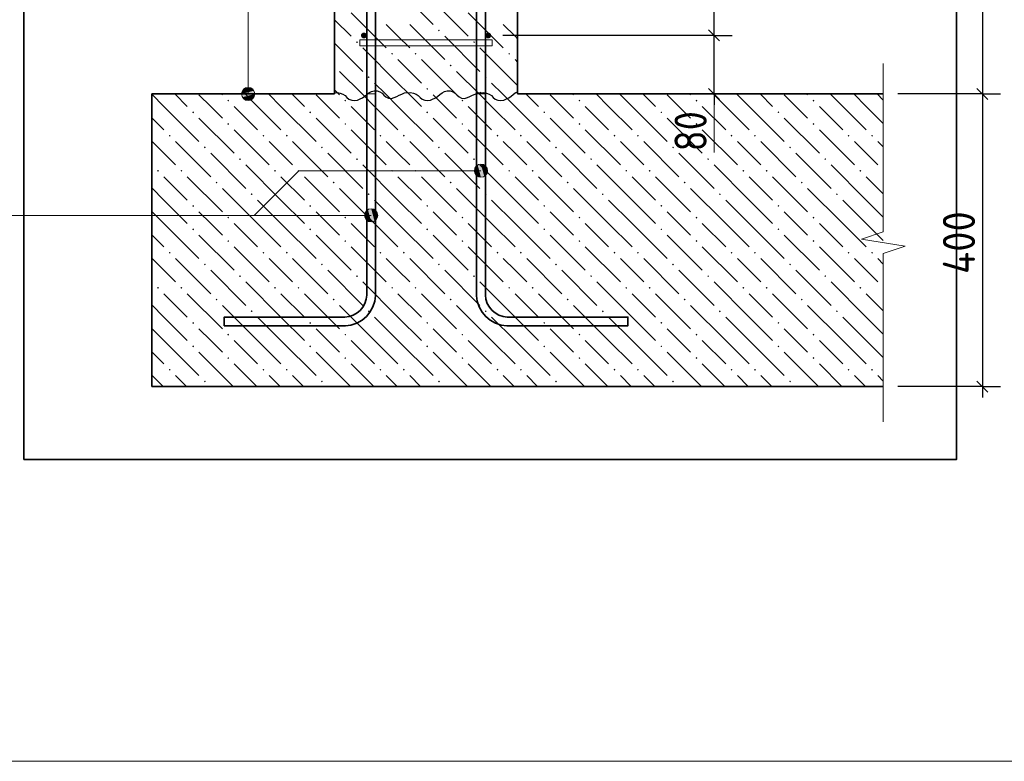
# Model space of a CAD drawing. Header units: millimetres. Extents: x 0 to 42000, y 0 to 29700.
# Tile 3 of 23: x 4718 to 11448, y 6741 to 11811. Entities that reach past the tile are written whole.
import ezdxf

# ---------------------------------------------------------------- set-up
doc = ezdxf.new("R2010")
doc.units = ezdxf.units.MM
for name, color, linetype, lineweight in [('Standard', 7, 'Continuous', 25), ('Выпуски арматуры Г-обр.', 52, 'Continuous', 25), ('ЖБ Плита Фундамента верхний уровень', 7, 'Continuous', 35), ('ЖБ Стена верхний уровень', 7, 'Continuous', 35), ('Позиционная метка линия выноска', 7, 'Continuous', 13), ('Примечания', 7, 'Continuous', 13), ('Стена фоновая арматура У1', 7, 'Continuous', 18), ('Стена фоновая арматура Х1', 7, 'Continuous', 35), ('Стена фоновая затяжка С-обр.', 52, 'Continuous', 25)]:
    doc.layers.add(name, color=color, linetype=linetype, lineweight=lineweight)
doc.styles.add('ISOCPEUR', font='txt')

msp = doc.modelspace()

# ---------------------------------------------------------------- hatches: boundary and pattern name
at = {"layer": 'ЖБ Плита Фундамента верхний уровень', "linetype": 'Continuous', "lineweight": 18, "transparency": 33554687}
for points in [[(6137.3, 11257.9), (6143.8, 11264.4), (6150.3, 11257.9), (6143.8, 11251.4)], [(6937.3, 11257.9), (6943.8, 11264.4), (6950.3, 11257.9), (6943.8, 11251.4)], [(7737.3, 11257.9), (7743.8, 11264.4), (7750.3, 11257.9), (7743.8, 11251.4)], [(8537.3, 11257.9), (8543.8, 11264.4), (8550.3, 11257.9), (8543.8, 11251.4)], [(9337.3, 11257.9), (9343.8, 11264.4), (9350.3, 11257.9), (9343.8, 11251.4)], [(10137.3, 11257.9), (10143.8, 11264.4), (10150.3, 11257.9), (10143.8, 11251.4)], [(5897.3, 11177.9), (5903.8, 11184.4), (5910.3, 11177.9), (5903.8, 11171.4)], [(6697.3, 11177.9), (6703.8, 11184.4), (6710.3, 11177.9), (6703.8, 11171.4)], [(7497.3, 11177.9), (7503.8, 11184.4), (7510.3, 11177.9), (7503.8, 11171.4)], [(8297.3, 11177.9), (8303.8, 11184.4), (8310.3, 11177.9), (8303.8, 11171.4)], [(9097.3, 11177.9), (9103.8, 11184.4), (9110.3, 11177.9), (9103.8, 11171.4)], [(9897.3, 11177.9), (9903.8, 11184.4), (9910.3, 11177.9), (9903.8, 11171.4)], [(6137.3, 11097.9), (6143.8, 11104.4), (6150.3, 11097.9), (6143.8, 11091.4)], [(6937.3, 11097.9), (6943.8, 11104.4), (6950.3, 11097.9), (6943.8, 11091.4)], [(7737.3, 11097.9), (7743.8, 11104.4), (7750.3, 11097.9), (7743.8, 11091.4)], [(8537.3, 11097.9), (8543.8, 11104.4), (8550.3, 11097.9), (8543.8, 11091.4)], [(9337.3, 11097.9), (9343.8, 11104.4), (9350.3, 11097.9), (9343.8, 11091.4)], [(10137.3, 11097.9), (10143.8, 11104.4), (10150.3, 11097.9), (10143.8, 11091.4)], [(5737.3, 11017.9), (5743.8, 11024.4), (5750.3, 11017.9), (5743.8, 11011.4)], [(6377.3, 11017.9), (6383.8, 11024.4), (6390.3, 11017.9), (6383.8, 11011.4)], [(6537.3, 11017.9), (6543.8, 11024.4), (6550.3, 11017.9), (6543.8, 11011.4)], [(7177.3, 11017.9), (7183.8, 11024.4), (7190.3, 11017.9), (7183.8, 11011.4)], [(7337.3, 11017.9), (7343.8, 11024.4), (7350.3, 11017.9), (7343.8, 11011.4)], [(7977.3, 11017.9), (7983.8, 11024.4), (7990.3, 11017.9), (7983.8, 11011.4)], [(8137.3, 11017.9), (8143.8, 11024.4), (8150.3, 11017.9), (8143.8, 11011.4)], [(8777.3, 11017.9), (8783.8, 11024.4), (8790.3, 11017.9), (8783.8, 11011.4)], [(8937.3, 11017.9), (8943.8, 11024.4), (8950.3, 11017.9), (8943.8, 11011.4)], [(9577.3, 11017.9), (9583.8, 11024.4), (9590.3, 11017.9), (9583.8, 11011.4)], [(9737.3, 11017.9), (9743.8, 11024.4), (9750.3, 11017.9), (9743.8, 11011.4)], [(10377.3, 11017.9), (10383.8, 11024.4), (10390.3, 11017.9), (10383.8, 11011.4)], [(10537.3, 11017.9), (10543.8, 11024.4), (10550.3, 11017.9), (10543.8, 11011.4)], [(5977.3, 10937.9), (5983.8, 10944.4), (5990.3, 10937.9), (5983.8, 10931.4)], [(6777.3, 10937.9), (6783.8, 10944.4), (6790.3, 10937.9), (6783.8, 10931.4)], [(7577.3, 10937.9), (7583.8, 10944.4), (7590.3, 10937.9), (7583.8, 10931.4)], [(8377.3, 10937.9), (8383.8, 10944.4), (8390.3, 10937.9), (8383.8, 10931.4)], [(9177.3, 10937.9), (9183.8, 10944.4), (9190.3, 10937.9), (9183.8, 10931.4)], [(9977.3, 10937.9), (9983.8, 10944.4), (9990.3, 10937.9), (9983.8, 10931.4)], [(6217.3, 10857.9), (6223.8, 10864.4), (6230.3, 10857.9), (6223.8, 10851.4)], [(7017.3, 10857.9), (7023.8, 10864.4), (7030.3, 10857.9), (7023.8, 10851.4)], [(7817.3, 10857.9), (7823.8, 10864.4), (7830.3, 10857.9), (7823.8, 10851.4)], [(8617.3, 10857.9), (8623.8, 10864.4), (8630.3, 10857.9), (8623.8, 10851.4)], [(9417.3, 10857.9), (9423.8, 10864.4), (9430.3, 10857.9), (9423.8, 10851.4)], [(10217.3, 10857.9), (10223.8, 10864.4), (10230.3, 10857.9), (10223.8, 10851.4)], [(5657.3, 10777.9), (5663.8, 10784.4), (5670.3, 10777.9), (5663.8, 10771.4)], [(5817.3, 10777.9), (5823.8, 10784.4), (5830.3, 10777.9), (5823.8, 10771.4)], [(6457.3, 10777.9), (6463.8, 10784.4), (6470.3, 10777.9), (6463.8, 10771.4)], [(6617.3, 10777.9), (6623.8, 10784.4), (6630.3, 10777.9), (6623.8, 10771.4)], [(7257.3, 10777.9), (7263.8, 10784.4), (7270.3, 10777.9), (7263.8, 10771.4)], [(7417.3, 10777.9), (7423.8, 10784.4), (7430.3, 10777.9), (7423.8, 10771.4)], [(8057.3, 10777.9), (8063.8, 10784.4), (8070.3, 10777.9), (8063.8, 10771.4)], [(8217.3, 10777.9), (8223.8, 10784.4), (8230.3, 10777.9), (8223.8, 10771.4)], [(8857.3, 10777.9), (8863.8, 10784.4), (8870.3, 10777.9), (8863.8, 10771.4)], [(9017.3, 10777.9), (9023.8, 10784.4), (9030.3, 10777.9), (9023.8, 10771.4)], [(9657.3, 10777.9), (9663.8, 10784.4), (9670.3, 10777.9), (9663.8, 10771.4)], [(9817.3, 10777.9), (9823.8, 10784.4), (9830.3, 10777.9), (9823.8, 10771.4)], [(10457.3, 10777.9), (10463.8, 10784.4), (10470.3, 10777.9), (10463.8, 10771.4)], [(10617.3, 10777.9), (10620.9, 10781.5), (10620.9, 10774.3)], [(6057.3, 10697.9), (6063.8, 10704.4), (6070.3, 10697.9), (6063.8, 10691.4)], [(6857.3, 10697.9), (6863.8, 10704.4), (6870.3, 10697.9), (6863.8, 10691.4)], [(7657.3, 10697.9), (7663.8, 10704.4), (7670.3, 10697.9), (7663.8, 10691.4)], [(8457.3, 10697.9), (8463.8, 10704.4), (8470.3, 10697.9), (8463.8, 10691.4)], [(9257.3, 10697.9), (9263.8, 10704.4), (9270.3, 10697.9), (9263.8, 10691.4)], [(10057.3, 10697.9), (10063.8, 10704.4), (10070.3, 10697.9), (10063.8, 10691.4)], [(6297.3, 10617.9), (6303.8, 10624.4), (6310.3, 10617.9), (6303.8, 10611.4)], [(7097.3, 10617.9), (7103.8, 10624.4), (7110.3, 10617.9), (7103.8, 10611.4)], [(7897.3, 10617.9), (7903.8, 10624.4), (7910.3, 10617.9), (7903.8, 10611.4)], [(8697.3, 10617.9), (8703.8, 10624.4), (8710.3, 10617.9), (8703.8, 10611.4)], [(9497.3, 10617.9), (9503.8, 10624.4), (9510.3, 10617.9), (9503.8, 10611.4)], [(10297.3, 10617.9), (10303.8, 10624.4), (10310.3, 10617.9), (10303.8, 10611.4)], [(5897.3, 10537.9), (5903.8, 10544.4), (5910.3, 10537.9), (5903.8, 10531.4)], [(6697.3, 10537.9), (6703.8, 10544.4), (6710.3, 10537.9), (6703.8, 10531.4)], [(7497.3, 10537.9), (7503.8, 10544.4), (7510.3, 10537.9), (7503.8, 10531.4)], [(8297.3, 10537.9), (8303.8, 10544.4), (8310.3, 10537.9), (8303.8, 10531.4)], [(9097.3, 10537.9), (9103.8, 10544.4), (9110.3, 10537.9), (9103.8, 10531.4)], [(9897.3, 10537.9), (9903.8, 10544.4), (9910.3, 10537.9), (9903.8, 10531.4)], [(6137.3, 10457.9), (6143.8, 10464.4), (6150.3, 10457.9), (6143.8, 10451.4)], [(6937.3, 10457.9), (6943.8, 10464.4), (6950.3, 10457.9), (6943.8, 10451.4)], [(7737.3, 10457.9), (7743.8, 10464.4), (7750.3, 10457.9), (7743.8, 10451.4)], [(8537.3, 10457.9), (8543.8, 10464.4), (8550.3, 10457.9), (8543.8, 10451.4)], [(9337.3, 10457.9), (9343.8, 10464.4), (9350.3, 10457.9), (9343.8, 10451.4)], [(10137.3, 10457.9), (10143.8, 10464.4), (10150.3, 10457.9), (10143.8, 10451.4)], [(5897.3, 10377.9), (5903.8, 10384.4), (5910.3, 10377.9), (5903.8, 10371.4)], [(6697.3, 10377.9), (6703.8, 10384.4), (6710.3, 10377.9), (6703.8, 10371.4)], [(7497.3, 10377.9), (7503.8, 10384.4), (7510.3, 10377.9), (7503.8, 10371.4)], [(8297.3, 10377.9), (8303.8, 10384.4), (8310.3, 10377.9), (8303.8, 10371.4)], [(9097.3, 10377.9), (9103.8, 10384.4), (9110.3, 10377.9), (9103.8, 10371.4)], [(9897.3, 10377.9), (9903.8, 10384.4), (9910.3, 10377.9), (9903.8, 10371.4)], [(6137.3, 10297.9), (6143.8, 10304.4), (6150.3, 10297.9), (6143.8, 10291.4)], [(6937.3, 10297.9), (6943.8, 10304.4), (6950.3, 10297.9), (6943.8, 10291.4)], [(7737.3, 10297.9), (7743.8, 10304.4), (7750.3, 10297.9), (7743.8, 10291.4)], [(8537.3, 10297.9), (8543.8, 10304.4), (8550.3, 10297.9), (8543.8, 10291.4)], [(9337.3, 10297.9), (9343.8, 10304.4), (9350.3, 10297.9), (9343.8, 10291.4)], [(10137.3, 10297.9), (10143.8, 10304.4), (10150.3, 10297.9), (10143.8, 10291.4)], [(5737.3, 10217.9), (5743.8, 10224.4), (5750.3, 10217.9), (5743.8, 10211.4)], [(6377.3, 10217.9), (6383.8, 10224.4), (6390.3, 10217.9), (6383.8, 10211.4)], [(6537.3, 10217.9), (6543.8, 10224.4), (6550.3, 10217.9), (6543.8, 10211.4)], [(7177.3, 10217.9), (7183.8, 10224.4), (7190.3, 10217.9), (7183.8, 10211.4)], [(7337.3, 10217.9), (7343.8, 10224.4), (7350.3, 10217.9), (7343.8, 10211.4)], [(7977.3, 10217.9), (7983.8, 10224.4), (7990.3, 10217.9), (7983.8, 10211.4)], [(8137.3, 10217.9), (8143.8, 10224.4), (8150.3, 10217.9), (8143.8, 10211.4)], [(8777.3, 10217.9), (8783.8, 10224.4), (8790.3, 10217.9), (8783.8, 10211.4)], [(8937.3, 10217.9), (8943.8, 10224.4), (8950.3, 10217.9), (8943.8, 10211.4)], [(9577.3, 10217.9), (9583.8, 10224.4), (9590.3, 10217.9), (9583.8, 10211.4)], [(9737.3, 10217.9), (9743.8, 10224.4), (9750.3, 10217.9), (9743.8, 10211.4)], [(10377.3, 10217.9), (10383.8, 10224.4), (10390.3, 10217.9), (10383.8, 10211.4)], [(10537.3, 10217.9), (10543.8, 10224.4), (10550.3, 10217.9), (10543.8, 10211.4)], [(5977.3, 10137.9), (5983.8, 10144.4), (5990.3, 10137.9), (5983.8, 10131.4)], [(6777.3, 10137.9), (6783.8, 10144.4), (6790.3, 10137.9), (6783.8, 10131.4)], [(7577.3, 10137.9), (7583.8, 10144.4), (7590.3, 10137.9), (7583.8, 10131.4)], [(8377.3, 10137.9), (8383.8, 10144.4), (8390.3, 10137.9), (8383.8, 10131.4)], [(9177.3, 10137.9), (9183.8, 10144.4), (9190.3, 10137.9), (9183.8, 10131.4)], [(9977.3, 10137.9), (9983.8, 10144.4), (9990.3, 10137.9), (9983.8, 10131.4)], [(6217.3, 10057.9), (6223.8, 10064.4), (6230.3, 10057.9), (6223.8, 10051.4)], [(7017.3, 10057.9), (7023.8, 10064.4), (7030.3, 10057.9), (7023.8, 10051.4)], [(7817.3, 10057.9), (7823.8, 10064.4), (7830.3, 10057.9), (7823.8, 10051.4)], [(8617.3, 10057.9), (8623.8, 10064.4), (8630.3, 10057.9), (8623.8, 10051.4)], [(9417.3, 10057.9), (9423.8, 10064.4), (9430.3, 10057.9), (9423.8, 10051.4)], [(10217.3, 10057.9), (10223.8, 10064.4), (10230.3, 10057.9), (10223.8, 10051.4)], [(5657.3, 9977.9), (5663.8, 9984.4), (5670.3, 9977.9), (5663.8, 9971.4)], [(5817.3, 9977.9), (5823.8, 9984.4), (5830.3, 9977.9), (5823.8, 9971.4)], [(6457.3, 9977.9), (6463.8, 9984.4), (6470.3, 9977.9), (6463.8, 9971.4)], [(6617.3, 9977.9), (6623.8, 9984.4), (6630.3, 9977.9), (6623.8, 9971.4)], [(7257.3, 9977.9), (7263.8, 9984.4), (7270.3, 9977.9), (7263.8, 9971.4)], [(7417.3, 9977.9), (7423.8, 9984.4), (7430.3, 9977.9), (7423.8, 9971.4)], [(8057.3, 9977.9), (8063.8, 9984.4), (8070.3, 9977.9), (8063.8, 9971.4)], [(8217.3, 9977.9), (8223.8, 9984.4), (8230.3, 9977.9), (8223.8, 9971.4)], [(8857.3, 9977.9), (8863.8, 9984.4), (8870.3, 9977.9), (8863.8, 9971.4)], [(9017.3, 9977.9), (9023.8, 9984.4), (9030.3, 9977.9), (9023.8, 9971.4)], [(9657.3, 9977.9), (9663.8, 9984.4), (9670.3, 9977.9), (9663.8, 9971.4)], [(9817.3, 9977.9), (9823.8, 9984.4), (9830.3, 9977.9), (9823.8, 9971.4)], [(10457.3, 9977.9), (10463.8, 9984.4), (10470.3, 9977.9), (10463.8, 9971.4)], [(10617.3, 9977.9), (10620.9, 9981.5), (10620.9, 9974.3)], [(6057.3, 9897.9), (6063.8, 9904.4), (6070.3, 9897.9), (6063.8, 9891.4)], [(6857.3, 9897.9), (6863.8, 9904.4), (6870.3, 9897.9), (6863.8, 9891.4)], [(7657.3, 9897.9), (7663.8, 9904.4), (7670.3, 9897.9), (7663.8, 9891.4)], [(8457.3, 9897.9), (8463.8, 9904.4), (8470.3, 9897.9), (8463.8, 9891.4)], [(9257.3, 9897.9), (9263.8, 9904.4), (9270.3, 9897.9), (9263.8, 9891.4)], [(10057.3, 9897.9), (10063.8, 9904.4), (10070.3, 9897.9), (10063.8, 9891.4)], [(6297.3, 9817.9), (6303.8, 9824.4), (6310.3, 9817.9), (6303.8, 9811.4)], [(7097.3, 9817.9), (7103.8, 9824.4), (7110.3, 9817.9), (7103.8, 9811.4)], [(7897.3, 9817.9), (7903.8, 9824.4), (7910.3, 9817.9), (7903.8, 9811.4)], [(8697.3, 9817.9), (8703.8, 9824.4), (8710.3, 9817.9), (8703.8, 9811.4)], [(9497.3, 9817.9), (9503.8, 9824.4), (9510.3, 9817.9), (9503.8, 9811.4)], [(10297.3, 9817.9), (10303.8, 9824.4), (10310.3, 9817.9), (10303.8, 9811.4)], [(5897.3, 9737.9), (5903.8, 9744.4), (5910.3, 9737.9), (5903.8, 9731.4)], [(6697.3, 9737.9), (6703.8, 9744.4), (6710.3, 9737.9), (6703.8, 9731.4)], [(7497.3, 9737.9), (7503.8, 9744.4), (7510.3, 9737.9), (7503.8, 9731.4)], [(8297.3, 9737.9), (8303.8, 9744.4), (8310.3, 9737.9), (8303.8, 9731.4)], [(9097.3, 9737.9), (9103.8, 9744.4), (9110.3, 9737.9), (9103.8, 9731.4)], [(9897.3, 9737.9), (9903.8, 9744.4), (9910.3, 9737.9), (9903.8, 9731.4)], [(6137.3, 9657.9), (6143.8, 9664.4), (6150.3, 9657.9), (6143.8, 9651.4)], [(6937.3, 9657.9), (6943.8, 9664.4), (6950.3, 9657.9), (6943.8, 9651.4)], [(7737.3, 9657.9), (7743.8, 9664.4), (7750.3, 9657.9), (7743.8, 9651.4)], [(8537.3, 9657.9), (8543.8, 9664.4), (8550.3, 9657.9), (8543.8, 9651.4)], [(9337.3, 9657.9), (9343.8, 9664.4), (9350.3, 9657.9), (9343.8, 9651.4)], [(10137.3, 9657.9), (10143.8, 9664.4), (10150.3, 9657.9), (10143.8, 9651.4)], [(5897.3, 9577.9), (5903.8, 9584.4), (5910.3, 9577.9), (5903.8, 9571.4)], [(6697.3, 9577.9), (6703.8, 9584.4), (6710.3, 9577.9), (6703.8, 9571.4)], [(7497.3, 9577.9), (7503.8, 9584.4), (7510.3, 9577.9), (7503.8, 9571.4)], [(8297.3, 9577.9), (8303.8, 9584.4), (8310.3, 9577.9), (8303.8, 9571.4)], [(9097.3, 9577.9), (9103.8, 9584.4), (9110.3, 9577.9), (9103.8, 9571.4)], [(9897.3, 9577.9), (9903.8, 9584.4), (9910.3, 9577.9), (9903.8, 9571.4)], [(6137.3, 9497.9), (6143.8, 9504.4), (6150.3, 9497.9), (6143.8, 9491.4)], [(6937.3, 9497.9), (6943.8, 9504.4), (6950.3, 9497.9), (6943.8, 9491.4)], [(7737.3, 9497.9), (7743.8, 9504.4), (7750.3, 9497.9), (7743.8, 9491.4)], [(8537.3, 9497.9), (8543.8, 9504.4), (8550.3, 9497.9), (8543.8, 9491.4)], [(9337.3, 9497.9), (9343.8, 9504.4), (9350.3, 9497.9), (9343.8, 9491.4)], [(10137.3, 9497.9), (10143.8, 9504.4), (10150.3, 9497.9), (10143.8, 9491.4)], [(5737.3, 9417.9), (5743.8, 9424.4), (5750.3, 9417.9), (5743.8, 9411.4)], [(6377.3, 9417.9), (6383.8, 9424.4), (6390.3, 9417.9), (6383.8, 9411.4)], [(6537.3, 9417.9), (6543.8, 9424.4), (6550.3, 9417.9), (6543.8, 9411.4)], [(7177.3, 9417.9), (7183.8, 9424.4), (7190.3, 9417.9), (7183.8, 9411.4)], [(7337.3, 9417.9), (7343.8, 9424.4), (7350.3, 9417.9), (7343.8, 9411.4)], [(7977.3, 9417.9), (7983.8, 9424.4), (7990.3, 9417.9), (7983.8, 9411.4)], [(8137.3, 9417.9), (8143.8, 9424.4), (8150.3, 9417.9), (8143.8, 9411.4)], [(8777.3, 9417.9), (8783.8, 9424.4), (8790.3, 9417.9), (8783.8, 9411.4)], [(8937.3, 9417.9), (8943.8, 9424.4), (8950.3, 9417.9), (8943.8, 9411.4)], [(9577.3, 9417.9), (9583.8, 9424.4), (9590.3, 9417.9), (9583.8, 9411.4)], [(9737.3, 9417.9), (9743.8, 9424.4), (9750.3, 9417.9), (9743.8, 9411.4)], [(10377.3, 9417.9), (10383.8, 9424.4), (10390.3, 9417.9), (10383.8, 9411.4)], [(10537.3, 9417.9), (10543.8, 9424.4), (10550.3, 9417.9), (10543.8, 9411.4)], [(5977.3, 9337.9), (5983.8, 9344.4), (5990.3, 9337.9), (5983.8, 9331.4)], [(6777.3, 9337.9), (6783.8, 9344.4), (6790.3, 9337.9), (6783.8, 9331.4)], [(7577.3, 9337.9), (7583.8, 9344.4), (7590.3, 9337.9), (7583.8, 9331.4)], [(8377.3, 9337.9), (8383.8, 9344.4), (8390.3, 9337.9), (8383.8, 9331.4)], [(9177.3, 9337.9), (9183.8, 9344.4), (9190.3, 9337.9), (9183.8, 9331.4)], [(9977.3, 9337.9), (9983.8, 9344.4), (9990.3, 9337.9), (9983.8, 9331.4)]]:
    msp.add_hatch(color=7, dxfattribs=at).paths.add_polyline_path(points, flags=16)
at = {"layer": 'ЖБ Стена верхний уровень', "linetype": 'Continuous', "lineweight": 18, "transparency": 33554687}
for points in [[(7577.3, 11737.9), (7583.8, 11744.4), (7590.3, 11737.9), (7583.8, 11731.4)], [(7017.3, 11657.9), (7023.8, 11664.4), (7030.3, 11657.9), (7023.8, 11651.4)], [(7817.3, 11657.9), (7823.8, 11664.4), (7830.3, 11657.9), (7823.8, 11651.4)], [(7257.3, 11577.9), (7263.8, 11584.4), (7270.3, 11577.9), (7263.8, 11571.4)], [(7417.3, 11577.9), (7423.8, 11584.4), (7430.3, 11577.9), (7423.8, 11571.4)], [(8057.3, 11577.9), (8063.8, 11584.4), (8070.3, 11577.9), (8063.8, 11571.4)], [(7657.3, 11497.9), (7663.8, 11504.4), (7670.3, 11497.9), (7663.8, 11491.4)], [(7097.3, 11417.9), (7103.8, 11424.4), (7110.3, 11417.9), (7103.8, 11411.4)], [(7897.3, 11417.9), (7903.8, 11424.4), (7910.3, 11417.9), (7903.8, 11411.4)], [(7497.3, 11337.9), (7503.8, 11344.4), (7510.3, 11337.9), (7503.8, 11331.4)]]:
    msp.add_hatch(color=7, dxfattribs=at).paths.add_polyline_path(points, flags=16)
at = {"layer": 'Позиционная метка линия выноска', "linetype": 'Continuous', "lineweight": 13, "transparency": 33554687}
for points in [[(6234.6, 11303.2), (6324.6, 11303.2), (6318.3, 11325.7)], [(6234.6, 11303.2), (6318.3, 11325.7), (6240.9, 11325.7)], [(6240.9, 11325.7), (6318.3, 11325.7), (6302.1, 11341.9)], [(6240.9, 11325.7), (6302.1, 11341.9), (6257.1, 11341.9)], [(6257.1, 11341.9), (6302.1, 11341.9), (6279.6, 11348.2)], [(6240.9, 11280.7), (6324.6, 11303.2), (6234.6, 11303.2)], [(6240.9, 11280.7), (6318.3, 11280.7), (6324.6, 11303.2)], [(6257.1, 11264.5), (6318.3, 11280.7), (6240.9, 11280.7)], [(6257.1, 11264.5), (6302.1, 11264.5), (6318.3, 11280.7)], [(6302.1, 11264.5), (6257.1, 11264.5), (6279.6, 11258.2)], [(7832.2, 10756.3), (7832.2, 10801.3), (7825.9, 10778.8)], [(7848.4, 10740.1), (7848.4, 10817.5), (7832.2, 10801.3)], [(7848.4, 10740.1), (7832.2, 10801.3), (7832.2, 10756.3)], [(7870.9, 10733.8), (7870.9, 10823.7), (7848.4, 10817.5)], [(7870.9, 10733.8), (7848.4, 10817.5), (7848.4, 10740.1)], [(7893.4, 10740.1), (7893.4, 10817.5), (7870.9, 10823.7)], [(7893.4, 10740.1), (7870.9, 10823.7), (7870.9, 10733.8)], [(7909.6, 10756.3), (7909.6, 10801.3), (7893.4, 10817.5)], [(7909.6, 10756.3), (7893.4, 10817.5), (7893.4, 10740.1)], [(7909.6, 10801.3), (7909.6, 10756.3), (7915.9, 10778.8)], [(7098.4, 10434.7), (7098.4, 10512.1), (7082.2, 10495.9)], [(7120.9, 10428.4), (7120.9, 10518.4), (7098.4, 10512.1)], [(7120.9, 10428.4), (7098.4, 10512.1), (7098.4, 10434.7)], [(7143.4, 10434.7), (7143.4, 10512.1), (7120.9, 10518.4)], [(7143.4, 10434.7), (7120.9, 10518.4), (7120.9, 10428.4)], [(7159.6, 10450.9), (7159.6, 10495.9), (7143.4, 10512.1)], [(7159.6, 10450.9), (7143.4, 10512.1), (7143.4, 10434.7)], [(7082.2, 10450.9), (7082.2, 10495.9), (7075.9, 10473.4)], [(7098.4, 10434.7), (7082.2, 10495.9), (7082.2, 10450.9)], [(7159.6, 10495.9), (7159.6, 10450.9), (7165.9, 10473.4)]]:
    msp.add_hatch(color=7, dxfattribs=at).paths.add_polyline_path(points)
at = {"layer": 'Стена фоновая арматура У1', "linetype": 'Continuous', "lineweight": 13, "transparency": 33554687}
for points in [[(7090.9, 11703.2), (7089.3, 11710.9), (7085, 11717.4), (7078.5, 11721.7), (7070.9, 11723.2), (7063.2, 11721.7), (7056.7, 11717.4), (7052.4, 11710.9), (7050.9, 11703.2), (7052.4, 11695.6), (7056.7, 11689.1), (7063.2, 11684.8), (7070.9, 11683.2), (7078.5, 11684.8), (7085, 11689.1), (7089.3, 11695.6)], [(7940.9, 11703.2), (7939.3, 11710.9), (7935, 11717.4), (7928.5, 11721.7), (7920.9, 11723.2), (7913.2, 11721.7), (7906.7, 11717.4), (7902.4, 11710.9), (7900.9, 11703.2), (7902.4, 11695.6), (7906.7, 11689.1), (7913.2, 11684.8), (7920.9, 11683.2), (7928.5, 11684.8), (7935, 11689.1), (7939.3, 11695.6)]]:
    msp.add_hatch(color=7, dxfattribs=at).paths.add_polyline_path(points)

# ---------------------------------------------------------------- linework, layer by layer
at = {"layer": 'Standard', "color": 7, "linetype": 'Continuous', "lineweight": -3, "transparency": 33554687}
for p, q in [((11298, 25003.2), (11298, 11303.2)), ((9464, 11703.2), (9339, 11703.2)), ((9464, 11703.2), (9589, 11703.2)), ((9464, 11303.2), (9464, 11703.2)), ((9464, 11303.2), (9339, 11303.2)), ((9464, 11303.2), (9589, 11303.2)), ((9464, 11303.2), (9464, 11228.2)), ((11298, 11303.2), (11173, 11303.2)), ((11298, 11303.2), (11423, 11303.2)), ((11298, 11303.2), (11298, 9303.2)), ((11298, 9303.2), (10720.9, 9303.2)), ((11298, 9303.2), (11173, 9303.2)), ((11298, 9303.2), (11423, 9303.2)), ((11298, 9303.2), (11298, 9228.2))]:
    msp.add_line(p, q, dxfattribs=at)
at = {"layer": 'Standard', "color": 7, "linetype": 'Continuous', "lineweight": 25, "transparency": 33554687}
for p, q in [((9501.5, 11665.7), (9426.5, 11740.7)), ((9501.5, 11265.7), (9426.5, 11340.7)), ((11260.5, 11340.7), (11335.5, 11265.7)), ((11260.5, 9340.7), (11335.5, 9265.7))]:
    msp.add_line(p, q, dxfattribs=at)
at = {"layer": 'Standard', "color": 7, "linetype": 'Continuous', "lineweight": 13, "transparency": 33554687}
msp.add_line((9464, 11303.2), (9464, 10903.2), dxfattribs=at)
msp.add_lwpolyline([(14126.3, 29200), (2000, 29200), (2000, 6741), (14126.3, 6741), (14126.3, 29200)], dxfattribs=at)
at = {"layer": 'Standard', "color": 254, "linetype": 'Continuous', "lineweight": 35, "true_color": 0xc4c4ff, "transparency": 33554687}
msp.add_lwpolyline([(4747.3, 8803.2), (11120.9, 8803.2), (11120.9, 26503.2), (4747.3, 26503.2), (4747.3, 8803.2)], dxfattribs=at)
at = {"layer": 'Standard', "color": 7, "linetype": 'Continuous', "lineweight": -3, "transparency": 33554687}
for points in [[(9464, 11703.2), (9464, 12120.9), (9464, 12120.9), (9464, 13953.2)], [(9464, 11703.2), (9447, 11703.2), (9447, 11703.2), (9447, 11703.2), (9447, 11703.2), (9447, 11703.2), (9447, 11703.2), (9447, 11703.2), (9447, 11703.2), (8020.9, 11703.2)], [(9464, 11303.2), (9555.8, 11303.2), (9555.8, 11303.2), (9614, 11303.2)], [(11298, 11303.2), (11281, 11303.2), (11281, 11303.2), (10720.9, 11303.2)]]:
    msp.add_lwpolyline(points, dxfattribs=at)
at = {"layer": 'Выпуски арматуры Г-обр.', "color": 7, "linetype": 'Continuous', "lineweight": 35, "transparency": 33554687}
for points in [[(7150.9, 16303.2), (7150.9, 9924.1), (7145.6, 9886.4), (7132.7, 9847.2), (7112.5, 9811.1), (7087.7, 9781.4), (7058, 9756.6), (7021.9, 9736.4), (6982.7, 9723.5), (6945.1, 9718.2), (6115.9, 9718.2), (6115.9, 9778.2), (6940.9, 9778.2), (6969.1, 9782.2), (6997.6, 9791.6), (7023.8, 9806.2), (7045.1, 9824), (7062.9, 9845.3), (7077.5, 9871.5), (7087, 9900), (7090.9, 9928.2), (7090.9, 16303.2), (7150.9, 16303.2)], [(7900.9, 14303.2), (7900.9, 9928.2), (7904.8, 9900), (7914.2, 9871.5), (7928.9, 9845.3), (7946.7, 9824), (7967.9, 9806.2), (7994.1, 9791.6), (8022.7, 9782.2), (8050.9, 9778.2), (8875.9, 9778.2), (8875.9, 9718.2), (8046.7, 9718.2), (8009, 9723.5), (7969.8, 9736.4), (7933.8, 9756.6), (7904.1, 9781.4), (7879.2, 9811.1), (7859, 9847.2), (7846.1, 9886.4), (7840.9, 9924.1), (7840.9, 14303.2), (7900.9, 14303.2)]]:
    msp.add_lwpolyline(points, dxfattribs=at)
at = {"layer": 'ЖБ Плита Фундамента верхний уровень', "color": 7, "linetype": 'Continuous', "lineweight": 35, "transparency": 33554687}
for p, q in [((5620.9, 11303.2), (5620.9, 9303.2)), ((6870.9, 11303.2), (5620.9, 11303.2)), ((10620.9, 11303.2), (8120.9, 11303.2)), ((5620.9, 9303.2), (10620.9, 9303.2))]:
    msp.add_line(p, q, dxfattribs=at)
at = {"layer": 'ЖБ Плита Фундамента верхний уровень', "color": 252, "linetype": 'Continuous', "lineweight": 18, "true_color": 0x8f8f8f, "transparency": 33554687}
for p, q in [((5620.9, 11300.8), (5703.8, 11217.9)), ((5778.4, 11303.2), (5863.8, 11217.9)), ((6023.8, 11217.9), (5943.8, 11297.9)), ((6098.4, 11303.2), (6103.8, 11297.9)), ((6343.8, 11217.9), (6258.4, 11303.2)), ((6418.4, 11303.2), (6503.8, 11217.9)), ((6578.4, 11303.2), (6663.8, 11217.9)), ((6823.8, 11217.9), (6743.8, 11297.9)), ((6898.4, 11303.2), (6903.8, 11297.9)), ((7143.8, 11217.9), (7058.4, 11303.2)), ((7218.4, 11303.2), (7303.8, 11217.9)), ((7378.4, 11303.2), (7463.8, 11217.9)), ((7623.8, 11217.9), (7543.8, 11297.9)), ((7698.4, 11303.2), (7703.8, 11297.9)), ((7943.8, 11217.9), (7858.4, 11303.2)), ((8018.4, 11303.2), (8103.8, 11217.9)), ((8178.4, 11303.2), (8263.8, 11217.9)), ((8423.8, 11217.9), (8343.8, 11297.9)), ((8498.4, 11303.2), (8503.8, 11297.9)), ((8743.8, 11217.9), (8658.4, 11303.2)), ((8818.4, 11303.2), (8903.8, 11217.9)), ((8978.4, 11303.2), (9063.8, 11217.9)), ((9223.8, 11217.9), (9143.8, 11297.9)), ((9298.4, 11303.2), (9303.8, 11297.9)), ((9543.8, 11217.9), (9458.4, 11303.2)), ((9618.4, 11303.2), (9703.8, 11217.9)), ((9778.4, 11303.2), (9863.8, 11217.9)), ((10023.8, 11217.9), (9943.8, 11297.9)), ((10098.4, 11303.2), (10103.8, 11297.9)), ((10343.8, 11217.9), (10258.4, 11303.2)), ((10418.4, 11303.2), (10503.8, 11217.9)), ((10578.4, 11303.2), (10620.9, 11260.8)), ((5703.8, 11217.9), (5943.8, 10977.9)), ((6103.8, 11137.9), (6023.8, 11217.9)), ((6183.8, 11217.9), (6343.8, 11057.9)), ((6343.8, 11217.9), (6503.8, 11057.9)), ((6503.8, 11217.9), (6743.8, 10977.9)), ((6903.8, 11137.9), (6823.8, 11217.9)), ((6983.8, 11217.9), (7143.8, 11057.9)), ((7143.8, 11217.9), (7303.8, 11057.9)), ((7303.8, 11217.9), (7543.8, 10977.9)), ((7703.8, 11137.9), (7623.8, 11217.9)), ((7783.8, 11217.9), (7943.8, 11057.9)), ((7943.8, 11217.9), (8103.8, 11057.9)), ((8103.8, 11217.9), (8343.8, 10977.9)), ((8503.8, 11137.9), (8423.8, 11217.9)), ((8583.8, 11217.9), (8743.8, 11057.9)), ((8743.8, 11217.9), (8903.8, 11057.9)), ((8903.8, 11217.9), (9143.8, 10977.9)), ((9303.8, 11137.9), (9223.8, 11217.9)), ((9383.8, 11217.9), (9543.8, 11057.9)), ((9543.8, 11217.9), (9703.8, 11057.9)), ((9703.8, 11217.9), (9943.8, 10977.9)), ((10103.8, 11137.9), (10023.8, 11217.9)), ((10183.8, 11217.9), (10343.8, 11057.9)), ((10343.8, 11217.9), (10503.8, 11057.9)), ((10503.8, 11217.9), (10620.9, 11100.8)), ((5620.9, 11140.8), (5703.8, 11057.9)), ((5943.8, 11137.9), (6183.8, 10897.9)), ((6743.8, 11137.9), (6983.8, 10897.9)), ((7543.8, 11137.9), (7783.8, 10897.9)), ((8343.8, 11137.9), (8583.8, 10897.9)), ((9143.8, 11137.9), (9383.8, 10897.9)), ((9943.8, 11137.9), (10183.8, 10897.9)), ((6183.8, 11057.9), (6423.8, 10817.9)), ((6983.8, 11057.9), (7223.8, 10817.9)), ((7783.8, 11057.9), (8023.8, 10817.9)), ((8583.8, 11057.9), (8823.8, 10817.9)), ((9383.8, 11057.9), (9623.8, 10817.9)), ((10183.8, 11057.9), (10423.8, 10817.9)), ((5703.8, 10897.9), (5623.8, 10977.9)), ((5783.8, 10977.9), (6023.8, 10737.9)), ((6503.8, 10897.9), (6423.8, 10977.9)), ((6583.8, 10977.9), (6823.8, 10737.9)), ((7303.8, 10897.9), (7223.8, 10977.9)), ((7383.8, 10977.9), (7623.8, 10737.9)), ((8103.8, 10897.9), (8023.8, 10977.9)), ((8183.8, 10977.9), (8423.8, 10737.9)), ((8903.8, 10897.9), (8823.8, 10977.9)), ((8983.8, 10977.9), (9223.8, 10737.9)), ((9703.8, 10897.9), (9623.8, 10977.9)), ((9783.8, 10977.9), (10023.8, 10737.9)), ((10503.8, 10897.9), (10423.8, 10977.9)), ((10583.8, 10977.9), (10620.9, 10940.8)), ((5783.8, 10817.9), (5703.8, 10897.9)), ((6023.8, 10897.9), (6263.8, 10657.9)), ((6583.8, 10817.9), (6503.8, 10897.9)), ((6823.8, 10897.9), (7063.8, 10657.9)), ((7383.8, 10817.9), (7303.8, 10897.9)), ((7623.8, 10897.9), (7863.8, 10657.9)), ((8183.8, 10817.9), (8103.8, 10897.9)), ((8423.8, 10897.9), (8663.8, 10657.9)), ((8983.8, 10817.9), (8903.8, 10897.9)), ((9223.8, 10897.9), (9463.8, 10657.9)), ((9783.8, 10817.9), (9703.8, 10897.9)), ((10023.8, 10897.9), (10263.8, 10657.9)), ((10583.8, 10817.9), (10503.8, 10897.9)), ((5620.9, 10820.8), (5623.8, 10817.9)), ((6503.8, 10577.9), (6263.8, 10817.9)), ((7303.8, 10577.9), (7063.8, 10817.9)), ((8103.8, 10577.9), (7863.8, 10817.9)), ((8903.8, 10577.9), (8663.8, 10817.9)), ((9703.8, 10577.9), (9463.8, 10817.9)), ((10503.8, 10577.9), (10263.8, 10817.9)), ((5703.8, 10737.9), (5863.8, 10577.9)), ((5863.8, 10737.9), (6103.8, 10497.9)), ((6503.8, 10737.9), (6663.8, 10577.9)), ((6663.8, 10737.9), (6903.8, 10497.9)), ((7303.8, 10737.9), (7463.8, 10577.9)), ((7463.8, 10737.9), (7703.8, 10497.9)), ((8103.8, 10737.9), (8263.8, 10577.9)), ((8263.8, 10737.9), (8503.8, 10497.9)), ((8903.8, 10737.9), (9063.8, 10577.9)), ((9063.8, 10737.9), (9303.8, 10497.9)), ((9703.8, 10737.9), (9863.8, 10577.9)), ((9863.8, 10737.9), (10103.8, 10497.9)), ((10503.8, 10737.9), (10620.9, 10620.8)), ((5703.8, 10577.9), (5620.9, 10660.8)), ((6343.8, 10417.9), (6103.8, 10657.9)), ((7143.8, 10417.9), (6903.8, 10657.9)), ((7943.8, 10417.9), (7703.8, 10657.9)), ((8743.8, 10417.9), (8503.8, 10657.9)), ((9543.8, 10417.9), (9303.8, 10657.9)), ((10343.8, 10417.9), (10103.8, 10657.9)), ((5703.8, 10577.9), (5863.8, 10417.9)), ((6343.8, 10577.9), (6503.8, 10417.9)), ((6503.8, 10577.9), (6663.8, 10417.9)), ((7143.8, 10577.9), (7303.8, 10417.9)), ((7303.8, 10577.9), (7463.8, 10417.9)), ((7943.8, 10577.9), (8103.8, 10417.9)), ((8103.8, 10577.9), (8263.8, 10417.9)), ((8743.8, 10577.9), (8903.8, 10417.9)), ((8903.8, 10577.9), (9063.8, 10417.9)), ((9543.8, 10577.9), (9703.8, 10417.9)), ((9703.8, 10577.9), (9863.8, 10417.9)), ((10343.8, 10577.9), (10503.8, 10417.9)), ((10503.8, 10577.9), (10620.9, 10460.8)), ((5620.9, 10500.8), (5703.8, 10417.9)), ((6023.8, 10417.9), (5943.8, 10497.9)), ((6823.8, 10417.9), (6743.8, 10497.9)), ((7623.8, 10417.9), (7543.8, 10497.9)), ((8423.8, 10417.9), (8343.8, 10497.9)), ((9223.8, 10417.9), (9143.8, 10497.9)), ((10023.8, 10417.9), (9943.8, 10497.9)), ((5703.8, 10417.9), (5943.8, 10177.9)), ((6103.8, 10337.9), (6023.8, 10417.9)), ((6183.8, 10417.9), (6343.8, 10257.9)), ((6343.8, 10417.9), (6503.8, 10257.9)), ((6503.8, 10417.9), (6743.8, 10177.9)), ((6903.8, 10337.9), (6823.8, 10417.9)), ((6983.8, 10417.9), (7143.8, 10257.9)), ((7143.8, 10417.9), (7303.8, 10257.9)), ((7303.8, 10417.9), (7543.8, 10177.9)), ((7703.8, 10337.9), (7623.8, 10417.9)), ((7783.8, 10417.9), (7943.8, 10257.9)), ((7943.8, 10417.9), (8103.8, 10257.9)), ((8103.8, 10417.9), (8343.8, 10177.9)), ((8503.8, 10337.9), (8423.8, 10417.9)), ((8583.8, 10417.9), (8743.8, 10257.9)), ((8743.8, 10417.9), (8903.8, 10257.9)), ((8903.8, 10417.9), (9143.8, 10177.9)), ((9303.8, 10337.9), (9223.8, 10417.9)), ((9383.8, 10417.9), (9543.8, 10257.9)), ((9543.8, 10417.9), (9703.8, 10257.9)), ((9703.8, 10417.9), (9943.8, 10177.9)), ((10103.8, 10337.9), (10023.8, 10417.9)), ((10183.8, 10417.9), (10343.8, 10257.9)), ((10343.8, 10417.9), (10503.8, 10257.9)), ((10503.8, 10417.9), (10620.9, 10300.8)), ((5620.9, 10340.8), (5703.8, 10257.9)), ((5943.8, 10337.9), (6183.8, 10097.9)), ((6743.8, 10337.9), (6983.8, 10097.9)), ((7543.8, 10337.9), (7783.8, 10097.9)), ((8343.8, 10337.9), (8583.8, 10097.9)), ((9143.8, 10337.9), (9383.8, 10097.9)), ((9943.8, 10337.9), (10183.8, 10097.9)), ((6183.8, 10257.9), (6423.8, 10017.9)), ((6983.8, 10257.9), (7223.8, 10017.9)), ((7783.8, 10257.9), (8023.8, 10017.9)), ((8583.8, 10257.9), (8823.8, 10017.9)), ((9383.8, 10257.9), (9623.8, 10017.9)), ((10183.8, 10257.9), (10423.8, 10017.9)), ((5703.8, 10097.9), (5623.8, 10177.9)), ((5783.8, 10177.9), (6023.8, 9937.9)), ((6503.8, 10097.9), (6423.8, 10177.9)), ((6583.8, 10177.9), (6823.8, 9937.9)), ((7303.8, 10097.9), (7223.8, 10177.9)), ((7383.8, 10177.9), (7623.8, 9937.9)), ((8103.8, 10097.9), (8023.8, 10177.9)), ((8183.8, 10177.9), (8423.8, 9937.9)), ((8903.8, 10097.9), (8823.8, 10177.9)), ((8983.8, 10177.9), (9223.8, 9937.9)), ((9703.8, 10097.9), (9623.8, 10177.9)), ((9783.8, 10177.9), (10023.8, 9937.9)), ((10503.8, 10097.9), (10423.8, 10177.9)), ((10583.8, 10177.9), (10620.9, 10140.8)), ((5783.8, 10017.9), (5703.8, 10097.9)), ((6023.8, 10097.9), (6263.8, 9857.9)), ((6583.8, 10017.9), (6503.8, 10097.9)), ((6823.8, 10097.9), (7063.8, 9857.9)), ((7383.8, 10017.9), (7303.8, 10097.9)), ((7623.8, 10097.9), (7863.8, 9857.9)), ((8183.8, 10017.9), (8103.8, 10097.9)), ((8423.8, 10097.9), (8663.8, 9857.9)), ((8983.8, 10017.9), (8903.8, 10097.9)), ((9223.8, 10097.9), (9463.8, 9857.9)), ((9783.8, 10017.9), (9703.8, 10097.9)), ((10023.8, 10097.9), (10263.8, 9857.9)), ((10583.8, 10017.9), (10503.8, 10097.9)), ((5620.9, 10020.8), (5623.8, 10017.9)), ((6503.8, 9777.9), (6263.8, 10017.9)), ((7303.8, 9777.9), (7063.8, 10017.9)), ((8103.8, 9777.9), (7863.8, 10017.9)), ((8903.8, 9777.9), (8663.8, 10017.9)), ((9703.8, 9777.9), (9463.8, 10017.9)), ((10503.8, 9777.9), (10263.8, 10017.9)), ((5703.8, 9937.9), (5863.8, 9777.9)), ((5863.8, 9937.9), (6103.8, 9697.9)), ((6503.8, 9937.9), (6663.8, 9777.9)), ((6663.8, 9937.9), (6903.8, 9697.9)), ((7303.8, 9937.9), (7463.8, 9777.9)), ((7463.8, 9937.9), (7703.8, 9697.9)), ((8103.8, 9937.9), (8263.8, 9777.9)), ((8263.8, 9937.9), (8503.8, 9697.9)), ((8903.8, 9937.9), (9063.8, 9777.9)), ((9063.8, 9937.9), (9303.8, 9697.9)), ((9703.8, 9937.9), (9863.8, 9777.9)), ((9863.8, 9937.9), (10103.8, 9697.9)), ((10503.8, 9937.9), (10620.9, 9820.8)), ((5703.8, 9777.9), (5620.9, 9860.8)), ((6343.8, 9617.9), (6103.8, 9857.9)), ((7143.8, 9617.9), (6903.8, 9857.9)), ((7943.8, 9617.9), (7703.8, 9857.9)), ((8743.8, 9617.9), (8503.8, 9857.9)), ((9543.8, 9617.9), (9303.8, 9857.9)), ((10343.8, 9617.9), (10103.8, 9857.9)), ((5703.8, 9777.9), (5863.8, 9617.9)), ((6343.8, 9777.9), (6503.8, 9617.9)), ((6503.8, 9777.9), (6663.8, 9617.9)), ((7143.8, 9777.9), (7303.8, 9617.9)), ((7303.8, 9777.9), (7463.8, 9617.9)), ((7943.8, 9777.9), (8103.8, 9617.9)), ((8103.8, 9777.9), (8263.8, 9617.9)), ((8743.8, 9777.9), (8903.8, 9617.9)), ((8903.8, 9777.9), (9063.8, 9617.9)), ((9543.8, 9777.9), (9703.8, 9617.9)), ((9703.8, 9777.9), (9863.8, 9617.9)), ((10343.8, 9777.9), (10503.8, 9617.9)), ((10503.8, 9777.9), (10620.9, 9660.8)), ((5620.9, 9700.8), (5703.8, 9617.9)), ((6023.8, 9617.9), (5943.8, 9697.9)), ((6823.8, 9617.9), (6743.8, 9697.9)), ((7623.8, 9617.9), (7543.8, 9697.9)), ((8423.8, 9617.9), (8343.8, 9697.9)), ((9223.8, 9617.9), (9143.8, 9697.9)), ((10023.8, 9617.9), (9943.8, 9697.9)), ((5703.8, 9617.9), (5943.8, 9377.9)), ((6103.8, 9537.9), (6023.8, 9617.9)), ((6183.8, 9617.9), (6343.8, 9457.9)), ((6343.8, 9617.9), (6503.8, 9457.9)), ((6503.8, 9617.9), (6743.8, 9377.9)), ((6903.8, 9537.9), (6823.8, 9617.9)), ((6983.8, 9617.9), (7143.8, 9457.9)), ((7143.8, 9617.9), (7303.8, 9457.9)), ((7303.8, 9617.9), (7543.8, 9377.9)), ((7703.8, 9537.9), (7623.8, 9617.9)), ((7783.8, 9617.9), (7943.8, 9457.9)), ((7943.8, 9617.9), (8103.8, 9457.9)), ((8103.8, 9617.9), (8343.8, 9377.9)), ((8503.8, 9537.9), (8423.8, 9617.9)), ((8583.8, 9617.9), (8743.8, 9457.9)), ((8743.8, 9617.9), (8903.8, 9457.9)), ((8903.8, 9617.9), (9143.8, 9377.9)), ((9303.8, 9537.9), (9223.8, 9617.9)), ((9383.8, 9617.9), (9543.8, 9457.9)), ((9543.8, 9617.9), (9703.8, 9457.9)), ((9703.8, 9617.9), (9943.8, 9377.9)), ((10103.8, 9537.9), (10023.8, 9617.9)), ((10183.8, 9617.9), (10343.8, 9457.9)), ((10343.8, 9617.9), (10503.8, 9457.9)), ((10503.8, 9617.9), (10620.9, 9500.8)), ((5620.9, 9540.8), (5703.8, 9457.9)), ((5943.8, 9537.9), (6178.4, 9303.2)), ((6743.8, 9537.9), (6978.4, 9303.2)), ((7543.8, 9537.9), (7778.4, 9303.2)), ((8343.8, 9537.9), (8578.4, 9303.2)), ((9143.8, 9537.9), (9378.4, 9303.2)), ((9943.8, 9537.9), (10178.4, 9303.2)), ((6183.8, 9457.9), (6338.4, 9303.2)), ((6983.8, 9457.9), (7138.4, 9303.2)), ((7783.8, 9457.9), (7938.4, 9303.2)), ((8583.8, 9457.9), (8738.4, 9303.2)), ((9383.8, 9457.9), (9538.4, 9303.2)), ((10183.8, 9457.9), (10338.4, 9303.2)), ((5698.4, 9303.2), (5623.8, 9377.9)), ((5783.8, 9377.9), (5858.4, 9303.2)), ((6498.4, 9303.2), (6423.8, 9377.9)), ((6583.8, 9377.9), (6658.4, 9303.2)), ((7298.4, 9303.2), (7223.8, 9377.9)), ((7383.8, 9377.9), (7458.4, 9303.2)), ((8098.4, 9303.2), (8023.8, 9377.9)), ((8183.8, 9377.9), (8258.4, 9303.2)), ((8898.4, 9303.2), (8823.8, 9377.9)), ((8983.8, 9377.9), (9058.4, 9303.2)), ((9698.4, 9303.2), (9623.8, 9377.9)), ((9783.8, 9377.9), (9858.4, 9303.2)), ((10498.4, 9303.2), (10423.8, 9377.9)), ((10583.8, 9377.9), (10620.9, 9340.8))]:
    msp.add_line(p, q, dxfattribs=at)
at = {"layer": 'ЖБ Стена верхний уровень', "color": 7, "linetype": 'Continuous', "lineweight": 35, "transparency": 33554687}
for p, q in [((6870.9, 25003.2), (6870.9, 11303.2)), ((8120.9, 11303.2), (8120.9, 25003.2))]:
    msp.add_line(p, q, dxfattribs=at)
at = {"layer": 'ЖБ Стена верхний уровень', "color": 9, "linetype": 'Continuous', "lineweight": 18, "true_color": 0xc7c7c7, "transparency": 33554687}
for p, q in [((7303.8, 12017.9), (7543.8, 11777.9)), ((7543.8, 11937.9), (7783.8, 11697.9)), ((6983.8, 11857.9), (7223.8, 11617.9)), ((7783.8, 11857.9), (8023.8, 11617.9)), ((6870.9, 11810.8), (6983.8, 11697.9)), ((7303.8, 11697.9), (7223.8, 11777.9)), ((7383.8, 11777.9), (7623.8, 11537.9)), ((8103.8, 11697.9), (8023.8, 11777.9)), ((6870.9, 11650.8), (7063.8, 11457.9)), ((7383.8, 11617.9), (7303.8, 11697.9)), ((7623.8, 11697.9), (7863.8, 11457.9)), ((8120.9, 11680.8), (8103.8, 11697.9)), ((7303.8, 11377.9), (7063.8, 11617.9)), ((8103.8, 11377.9), (7863.8, 11617.9)), ((7303.8, 11537.9), (7463.8, 11377.9)), ((7463.8, 11537.9), (7698.4, 11303.2)), ((8103.8, 11537.9), (8120.9, 11520.8)), ((7058.4, 11303.2), (6903.8, 11457.9)), ((7858.4, 11303.2), (7703.8, 11457.9)), ((7143.8, 11377.9), (7218.4, 11303.2)), ((7303.8, 11377.9), (7378.4, 11303.2)), ((7943.8, 11377.9), (8018.4, 11303.2)), ((8103.8, 11377.9), (8120.9, 11360.8)), ((6870.9, 11330.8), (6898.4, 11303.2))]:
    msp.add_line(p, q, dxfattribs=at)
at = {"layer": 'Позиционная метка линия выноска', "color": 7, "linetype": 'Continuous', "lineweight": 13, "transparency": 33554687}
for p, q in [((6279.6, 11348.2), (6279.6, 11348.2)), ((6234.6, 11303.2), (6234.6, 11303.2)), ((6279.6, 11258.2), (6279.6, 11258.2)), ((6324.6, 11303.2), (6324.6, 11303.2)), ((7825.9, 10778.8), (7825.9, 10778.8)), ((7870.9, 10823.7), (7870.9, 10823.7)), ((7915.9, 10778.8), (7915.9, 10778.8)), ((7870.9, 10733.8), (7870.9, 10733.8)), ((7120.9, 10518.4), (7120.9, 10518.4)), ((7075.9, 10473.4), (7075.9, 10473.4)), ((7165.9, 10473.4), (7165.9, 10473.4)), ((7120.9, 10428.4), (7120.9, 10428.4))]:
    msp.add_line(p, q, dxfattribs=at)
for points in [[(6279.6, 11303.2), (6279.6, 12106.1), (3000, 12106.1)], [(7870.9, 10778.8), (6626.4, 10778.8), (6321.1, 10473.4)], [(7120.9, 10473.4), (6579.6, 10473.4), (3000, 10473.4)]]:
    msp.add_lwpolyline(points, dxfattribs=at)
for centre in [(6279.6, 11303.2), (7870.9, 10778.8), (7120.9, 10473.4)]:
    msp.add_circle(centre, 45, dxfattribs=at)
at = {"layer": 'Примечания', "color": 7, "linetype": 'Continuous', "lineweight": 13, "transparency": 33554687}
for p, q in [((10620.9, 11512.2), (10620.9, 10360.7)), ((10620.9, 10360.7), (10470.9, 10311.7)), ((10470.9, 10311.7), (10770.9, 10262.7)), ((10770.9, 10262.7), (10620.9, 10213.7)), ((10620.9, 10213.7), (10620.9, 9062.2)), ((10620.9, 9062.2), (10620.9, 9062.2))]:
    msp.add_line(p, q, dxfattribs=at)
at = {"layer": 'Примечания', "color": 7, "linetype": 'Continuous', "lineweight": 25, "transparency": 33554687}
for points in [[(6870.9, 11312), (6889.4, 11312.2), (6909.4, 11309.4), (6927.4, 11302.8), (6941.9, 11291.8), (6954.4, 11278.9), (6968.9, 11268), (6987.4, 11261.4), (7006.9, 11257.5), (7026.4, 11261.8), (7044.4, 11268.9), (7061.9, 11277), (7076.9, 11287.6), (7090.9, 11299.2), (7104.9, 11310.6), (7121.9, 11319.6), (7140.9, 11324.4), (7160.9, 11323.6), (7180.4, 11318.4), (7194.9, 11307.7), (7207.9, 11295.2), (7221.9, 11283.8), (7238.9, 11275.3), (7258.9, 11273.4), (7278.4, 11278.2), (7295.9, 11285.7), (7312.9, 11294.2), (7330.4, 11302.5), (7347.4, 11310.6), (7366.9, 11314.4), (7370.9, 11314.8)], [(7370.9, 11312), (7389.4, 11312.2), (7409.4, 11309.4), (7427.4, 11302.8), (7441.9, 11291.8), (7454.4, 11278.9), (7468.9, 11268), (7487.4, 11261.4), (7506.9, 11257.5), (7526.4, 11261.8), (7544.4, 11268.9), (7561.9, 11277), (7576.9, 11287.6), (7590.9, 11299.2), (7604.9, 11310.6), (7621.9, 11319.6), (7640.9, 11324.4), (7660.9, 11323.6), (7680.4, 11318.4), (7694.9, 11307.7), (7707.9, 11295.2), (7721.9, 11283.8), (7738.9, 11275.3), (7758.9, 11273.4), (7778.4, 11278.2), (7795.9, 11285.7), (7812.9, 11294.2), (7830.4, 11302.5), (7847.4, 11310.6), (7866.9, 11314.4), (7870.9, 11314.8)], [(7870.9, 11312), (7889.4, 11312.2), (7909.4, 11309.4), (7927.4, 11302.8), (7941.9, 11291.8), (7954.4, 11278.9), (7968.9, 11268), (7987.4, 11261.4), (8006.9, 11257.5), (8026.4, 11261.8), (8044.4, 11268.9), (8061.9, 11277), (8076.9, 11287.6), (8090.9, 11299.2), (8104.9, 11310.6), (8120.9, 11319)]]:
    msp.add_lwpolyline(points, dxfattribs=at)
at = {"layer": 'Стена фоновая арматура Х1', "color": 7, "linetype": 'Continuous', "lineweight": 18, "transparency": 33554687}
for points in [[(7090.9, 11303.2), (7090.9, 25488.2), (7096, 25524.8), (7108.5, 25562.9), (7128.2, 25597.9), (7152.3, 25626.8), (7181.2, 25650.9), (7216.3, 25670.6), (7254.4, 25683.2), (7291, 25688.2), (9650.9, 25688.2), (9650.9, 25628.2), (7295.1, 25628.2), (7268, 25624.5), (7240.5, 25615.4), (7215.4, 25601.3), (7194.9, 25584.2), (7177.8, 25563.8), (7163.7, 25538.6), (7154.7, 25511.1), (7150.9, 25484), (7150.9, 11303.2), (7090.9, 11303.2)], [(7840.9, 11303.2), (7840.9, 25388.2), (7846, 25424.8), (7858.5, 25462.9), (7878.2, 25497.9), (7902.3, 25526.8), (7931.2, 25550.9), (7966.3, 25570.6), (8004.4, 25583.2), (8041, 25588.2), (10500.9, 25588.2), (10500.9, 25528.2), (8045.1, 25528.2), (8018, 25524.5), (7990.5, 25515.4), (7965.4, 25501.3), (7944.9, 25484.2), (7927.8, 25463.8), (7913.7, 25438.6), (7904.7, 25411.1), (7900.9, 25384), (7900.9, 11303.2), (7840.9, 11303.2)]]:
    msp.add_lwpolyline(points, dxfattribs=at)
at = {"layer": 'Стена фоновая затяжка С-обр.', "color": 98, "linetype": 'Continuous', "lineweight": 13, "true_color": 0x005000, "transparency": 33554687}
msp.add_lwpolyline([(7948.4, 11633.2), (7043.4, 11633.2), (7043.4, 11673.2), (7948.4, 11673.2), (7948.4, 11633.2)], dxfattribs=at)

# ---------------------------------------------------------------- texts
at = {"layer": 'Standard', "color": 7, "linetype": 'Continuous', "lineweight": 25, "transparency": 33554687, "char_height": 220, "attachment_point": 7, "rotation": 90, "style": 'ISOCPEUR'}
for s, insert, width in [('\\W0.87;80', (9414, 10910.2), 403.924), ('\\W0.92;400', (11248, 10072.2), 584.438)]:
    msp.add_mtext(s, dxfattribs=dict(at, insert=insert, width=width))

doc.saveas('drawing.dxf')
